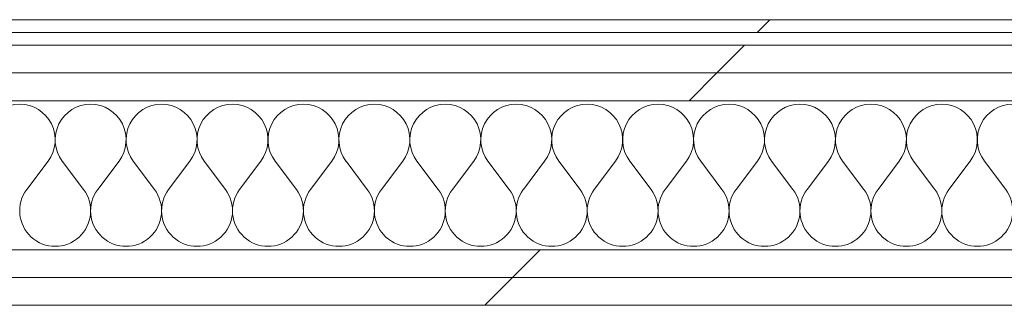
# Model space of a CAD drawing. Header units: millimetres. Extents: x -28277 to 305935, y -19284 to 4746.
# Tile 205 of 256: x 177732 to 178194, y 1976 to 2110. Entities that reach past the tile are written whole.
import ezdxf

# ---------------------------------------------------------------- set-up
doc = ezdxf.new("R2010")
doc.units = ezdxf.units.MM
doc.header["$MEASUREMENT"] = 0
doc.linetypes.add('Wipeout_Contour', pattern=[1000, 0, -1000])
doc.layers.add('Nuevo_08_E_Envans secs', color=7, linetype='Continuous')
doc.layers.add('Nuevo_08_E_Envans secs_Pluma_Nº__1', color=7, linetype='Continuous', lineweight=5)
for name, color, linetype, lineweight, true_color in [('Nuevo_08_E_Envans secs_Pluma_Nº__102', 7, 'Continuous', 5, 0xcccccc), ('Nuevo_08_E_Envans secs_Pluma_Nº__171', 171, 'Continuous', 13, 0xaaaaff), ('Nuevo_08_E_Envans secs_Pluma_Nº__177', 7, 'Continuous', 15, 0xf7e046)]:
    doc.layers.add(name, color=color, linetype=linetype, lineweight=lineweight, true_color=true_color)
pattern_1 = [(45, (184431.64, 0), (-367.696, 367.696), [390, -130]), (45, (184431.64, 367.7), (-367.696, 367.696), [390, -130])]

# ---------------------------------------------------------------- blocks, each defined once
blk = doc.blocks.new('*X430', base_point=(184431.64, 0))
at = {"layer": 'Nuevo_08_E_Envans secs_Pluma_Nº__102', "color": 254, "linetype": 'Continuous', "lineweight": 5, "true_color": 0xcccccc}
for p, q in [((177734.98, 2029.89), (177744.98, 2043.22)), ((177761.64, 2029.89), (177751.64, 2043.22)), ((177768.31, 2029.89), (177778.31, 2043.22)), ((177794.98, 2029.89), (177784.98, 2043.22)), ((177801.64, 2029.89), (177811.64, 2043.22)), ((177828.31, 2029.89), (177818.31, 2043.22)), ((177834.98, 2029.89), (177844.98, 2043.22)), ((177861.64, 2029.89), (177851.64, 2043.22)), ((177868.31, 2029.89), (177878.31, 2043.22)), ((177894.98, 2029.89), (177884.98, 2043.22)), ((177901.64, 2029.89), (177911.64, 2043.22)), ((177928.31, 2029.89), (177918.31, 2043.22)), ((177934.98, 2029.89), (177944.98, 2043.22)), ((177961.64, 2029.89), (177951.64, 2043.22)), ((177968.31, 2029.89), (177978.31, 2043.22)), ((177994.98, 2029.89), (177984.98, 2043.22)), ((178001.64, 2029.89), (178011.64, 2043.22)), ((178028.31, 2029.89), (178018.31, 2043.22)), ((178034.98, 2029.89), (178044.98, 2043.22)), ((178061.64, 2029.89), (178051.64, 2043.22)), ((178068.31, 2029.89), (178078.31, 2043.22)), ((178094.98, 2029.89), (178084.98, 2043.22)), ((178101.64, 2029.89), (178111.64, 2043.22)), ((178128.31, 2029.89), (178118.31, 2043.22)), ((178134.98, 2029.89), (178144.98, 2043.22)), ((178161.64, 2029.89), (178151.64, 2043.22)), ((178168.31, 2029.89), (178178.31, 2043.22)), ((178194.98, 2029.89), (178184.98, 2043.22))]:
    blk.add_line(p, q, dxfattribs=at)
for centre, start, end in [((177731.64, 2053.22), 90, 216.8699), ((177731.64, 2053.22), 323.1301, 90), ((177764.98, 2053.22), 90, 216.8699), ((177764.98, 2053.22), 323.1301, 90), ((177798.31, 2053.22), 90, 216.8699), ((177798.31, 2053.22), 323.1301, 90), ((177831.64, 2053.22), 90, 216.8699), ((177831.64, 2053.22), 323.1301, 90), ((177864.98, 2053.22), 90, 216.8699), ((177864.98, 2053.22), 323.1301, 90), ((177898.31, 2053.22), 90, 216.8699), ((177898.31, 2053.22), 323.1301, 90), ((177931.64, 2053.22), 90, 216.8699), ((177931.64, 2053.22), 323.1301, 90), ((177964.98, 2053.22), 90, 216.8699), ((177964.98, 2053.22), 323.1301, 90), ((177998.31, 2053.22), 90, 216.8699), ((177998.31, 2053.22), 323.1301, 90), ((178031.64, 2053.22), 90, 216.8699), ((178031.64, 2053.22), 323.1301, 90), ((178064.98, 2053.22), 90, 216.8699), ((178064.98, 2053.22), 323.1301, 90), ((178098.31, 2053.22), 90, 216.8699), ((178098.31, 2053.22), 323.1301, 90), ((178131.64, 2053.22), 90, 216.8699), ((178131.64, 2053.22), 323.1301, 90), ((178164.98, 2053.22), 90, 216.8699), ((178164.98, 2053.22), 323.1301, 90), ((178198.31, 2053.22), 90, 216.8699), ((177748.31, 2019.89), 143.1301, 36.8699), ((177781.64, 2019.89), 143.1301, 36.8699), ((177814.98, 2019.89), 143.1301, 36.8699), ((177848.31, 2019.89), 143.1301, 36.8699), ((177881.64, 2019.89), 143.1301, 36.8699), ((177914.98, 2019.89), 143.1301, 36.8699), ((177948.31, 2019.89), 143.1301, 36.8699), ((177981.64, 2019.89), 143.1301, 36.8699), ((178014.98, 2019.89), 143.1301, 36.8699), ((178048.31, 2019.89), 143.1301, 36.8699), ((178081.64, 2019.89), 143.1301, 36.8699), ((178114.98, 2019.89), 143.1301, 36.8699), ((178148.31, 2019.89), 143.1301, 36.8699), ((178181.64, 2019.89), 143.1301, 36.8699)]:
    blk.add_arc(centre, 16.67, start, end, dxfattribs=at)
blk = doc.blocks.new('Muro_130_7', base_point=(182741.53, 1975.55))
at = {"color": 254, "linetype": 'Wipeout_Contour', "lineweight": 0, "ltscale": 713922.871997}
blk.add_wipeout([(177410.54, 2109.55), (177410.54, 2103.55), (179526.04, 2103.55), (179526.04, 2109.55)], dxfattribs=at).dxf.layer = 'Nuevo_08_E_Envans secs'
at = {"color": 254, "linetype": 'Wipeout_Contour', "lineweight": 0, "ltscale": 713917.16814}
blk.add_wipeout([(177410.54, 1988.55), (177410.54, 1975.55), (179526.04, 1975.55), (179526.04, 1988.55)], dxfattribs=at).dxf.layer = 'Nuevo_08_E_Envans secs'
at = {"layer": 'Nuevo_08_E_Envans secs_Pluma_Nº__171', "linetype": 'Continuous', "lineweight": 13, "true_color": 0xaaaaff}
h = blk.add_hatch(dxfattribs=at)
h.set_pattern_fill('Panellat_HPL_0007', color=161, style=0, pattern_type=2)
h.set_pattern_definition(pattern_1)
h.paths.add_polyline_path([(177410.54, 2109.55), (177410.54, 2103.55), (179526.04, 2103.55), (179526.04, 2109.55)])
at = {"layer": 'Nuevo_08_E_Envans secs_Pluma_Nº__177', "linetype": 'Continuous', "lineweight": 15, "true_color": 0xf7e046}
h = blk.add_hatch(dxfattribs=at)
h.set_pattern_fill('Panellat_HPL_0007', color=53, style=0, pattern_type=2)
h.set_pattern_definition(pattern_1)
h.paths.add_polyline_path([(177410.54, 1988.55), (177410.54, 1975.55), (179526.04, 1975.55), (179526.04, 1988.55)])
at = {"layer": 'Nuevo_08_E_Envans secs_Pluma_Nº__1', "color": 7, "linetype": 'Continuous', "lineweight": 5}
blk.add_line((177410.54, 2103.55), (179526.04, 2103.55), dxfattribs=at)
at = {"layer": 'Nuevo_08_E_Envans secs_Pluma_Nº__1', "color": 7, "linetype": 'Continuous', "lineweight": 5, "flags": 128}
for points in [[(179526.04, 2109.55), (177410.54, 2109.55)], [(177410.54, 1975.55), (179526.04, 1975.55)]]:
    blk.add_lwpolyline(points, dxfattribs=at)
at = {"color": 254, "linetype": 'Wipeout_Contour', "lineweight": 0, "ltscale": 713917.747521}
blk.add_wipeout([(177410.54, 2001.55), (177410.54, 1988.55), (179526.04, 1988.55), (179526.04, 2001.55)], dxfattribs=at).dxf.layer = 'Nuevo_08_E_Envans secs'
at = {"layer": 'Nuevo_08_E_Envans secs_Pluma_Nº__177', "linetype": 'Continuous', "lineweight": 15, "true_color": 0xf7e046}
h = blk.add_hatch(dxfattribs=at)
h.set_pattern_fill('Panellat_HPL_0007', color=53, style=0, pattern_type=2)
h.set_pattern_definition(pattern_1)
h.paths.add_polyline_path([(177410.54, 2001.55), (177410.54, 1988.55), (179526.04, 1988.55), (179526.04, 2001.55)])
at = {"layer": 'Nuevo_08_E_Envans secs_Pluma_Nº__1', "color": 7, "linetype": 'Continuous', "lineweight": 5}
for p, q in [((177410.54, 2001.55), (179526.04, 2001.55)), ((177410.54, 1988.55), (179526.04, 1988.55))]:
    blk.add_line(p, q, dxfattribs=at)
at = {"layer": 'Nuevo_08_E_Envans secs', "color": 7, "lineweight": 20}
blk.add_blockref('*X430', (184431.64, 0), dxfattribs=at)
at = {"color": 254, "linetype": 'Wipeout_Contour', "lineweight": 0, "ltscale": 713921.535914}
blk.add_wipeout([(177410.54, 2084.55), (177410.54, 2071.55), (179526.04, 2071.55), (179526.04, 2084.55)], dxfattribs=at).dxf.layer = 'Nuevo_08_E_Envans secs'
at = {"layer": 'Nuevo_08_E_Envans secs_Pluma_Nº__177', "linetype": 'Continuous', "lineweight": 15, "true_color": 0xf7e046}
h = blk.add_hatch(dxfattribs=at)
h.set_pattern_fill('Panellat_HPL_0007', color=53, style=0, pattern_type=2)
h.set_pattern_definition(pattern_1)
h.paths.add_polyline_path([(177410.54, 2084.55), (177410.54, 2071.55), (179526.04, 2071.55), (179526.04, 2084.55)])
at = {"layer": 'Nuevo_08_E_Envans secs_Pluma_Nº__1', "color": 7, "linetype": 'Continuous', "lineweight": 5}
blk.add_line((177410.54, 2071.55), (179526.04, 2071.55), dxfattribs=at)
at = {"color": 254, "linetype": 'Wipeout_Contour', "lineweight": 0, "ltscale": 713922.143265}
blk.add_wipeout([(177410.54, 2097.55), (177410.54, 2084.55), (179526.04, 2084.55), (179526.04, 2097.55)], dxfattribs=at).dxf.layer = 'Nuevo_08_E_Envans secs'
at = {"layer": 'Nuevo_08_E_Envans secs_Pluma_Nº__177', "linetype": 'Continuous', "lineweight": 15, "true_color": 0xf7e046}
h = blk.add_hatch(dxfattribs=at)
h.set_pattern_fill('Panellat_HPL_0007', color=53, style=0, pattern_type=2)
h.set_pattern_definition(pattern_1)
h.paths.add_polyline_path([(177410.54, 2097.55), (177410.54, 2084.55), (179526.04, 2084.55), (179526.04, 2097.55)])
at = {"layer": 'Nuevo_08_E_Envans secs_Pluma_Nº__1', "color": 7, "linetype": 'Continuous', "lineweight": 5}
for p, q in [((177410.54, 2097.55), (179526.04, 2097.55)), ((177410.54, 2084.55), (179526.04, 2084.55))]:
    blk.add_line(p, q, dxfattribs=at)

msp = doc.modelspace()

# ---------------------------------------------------------------- block references
at = {"layer": 'Nuevo_08_E_Envans secs', "color": 7, "lineweight": 20}
msp.add_blockref('Muro_130_7', (182741.534, 1975.555), dxfattribs=at)

doc.saveas('drawing.dxf')
